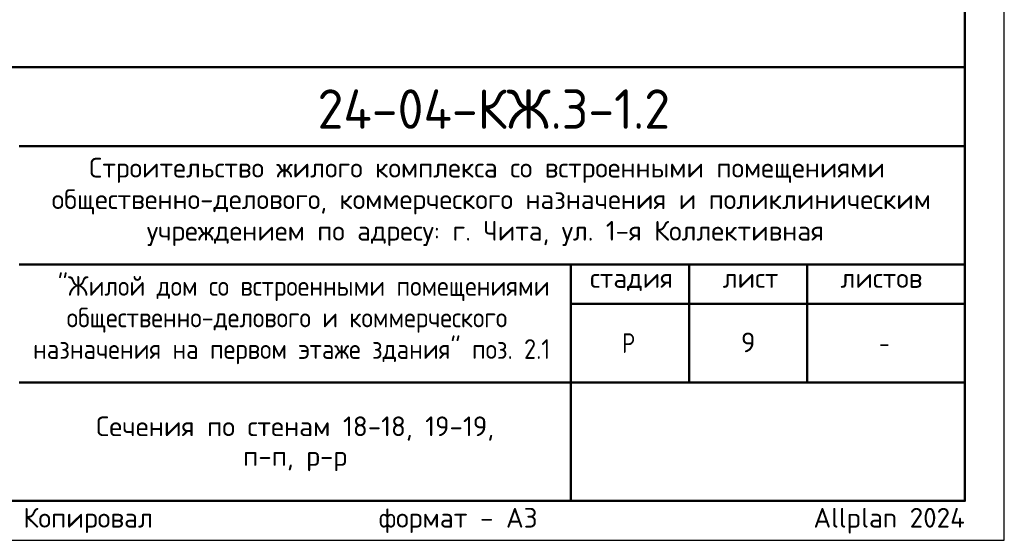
# Model space of a CAD drawing. Header units: millimetres. Extents: x 0 to 42000, y 0 to 29700.
# Tile 13 of 20: x 29506 to 42000, y 0 to 6603. Entities that reach past the tile are written whole.
import ezdxf

# ---------------------------------------------------------------- set-up
doc = ezdxf.new("R2010")
doc.units = ezdxf.units.MM
doc.layers.add('Standard', color=7, linetype='Continuous', lineweight=25)
doc.layers.add('Надписи', color=7, linetype='Continuous', lineweight=25)
doc.styles.add('ISOCPEUR', font='txt')

msp = doc.modelspace()

# ---------------------------------------------------------------- linework, layer by layer
at = {"layer": 'Standard', "color": 7, "linetype": 'Continuous', "lineweight": 50, "transparency": 33554687}
for p, q in [((23000, 6000), (41500, 6000)), ((29500, 5000), (41500, 5000)), ((29500, 3500), (41500, 3500)), ((36500, 2000), (36500, 3500)), ((38000, 2000), (38000, 3500)), ((39500, 2000), (39500, 3500)), ((36500, 3000), (41500, 3000)), ((29500, 2000), (41500, 2000)), ((36500, 500), (36500, 2000)), ((36500, 500), (36500, 2000))]:
    msp.add_line(p, q, dxfattribs=at)
at = {"layer": 'Standard', "color": 7, "linetype": 'Continuous', "lineweight": 25, "transparency": 33554687}
for p, q in [((41500, 500), (41500, 6000)), ((23000, 500), (41500, 500)), ((23000, 500), (41500, 500)), ((23000, 500), (41500, 500))]:
    msp.add_line(p, q, dxfattribs=at)
msp.add_lwpolyline([(0, 0), (42000, 0), (42000, 29700), (0, 29700), (0, 0)], close=True, dxfattribs=at)
at = {"layer": 'Standard', "color": 7, "linetype": 'Continuous', "lineweight": 50, "transparency": 33554687}
msp.add_lwpolyline([(2000, 29200), (41500, 29200), (41500, 500), (2000, 500), (2000, 29200)], close=True, dxfattribs=at)
at = {"layer": 'Standard', "color": 7, "linetype": 'Continuous', "lineweight": 13, "transparency": 33554687}
msp.add_lwpolyline([(23000, 29200), (23000, 6000), (41500, 6000), (41500, 29200), (23000, 29200)], dxfattribs=at)
at = {"layer": 'Standard', "color": 7, "linetype": 'Continuous', "lineweight": 25, "transparency": 33554687}
msp.add_lwpolyline([(41500, 6000), (23000, 6000), (23000, 500), (41500, 500), (41500, 6000)], dxfattribs=at)

# ---------------------------------------------------------------- texts
at = {"layer": 'Standard', "color": 7, "linetype": 'Continuous', "lineweight": 50, "transparency": 33554687, "insert": (33285, 5218), "char_height": 500, "width": 4936.77, "attachment_point": 7, "style": 'ISOCPEUR'}
msp.add_mtext('\\W0.96;24-04-КЖ.3-1.2', dxfattribs=at)
at = {"layer": 'Standard', "color": 7, "linetype": 'Continuous', "lineweight": 25, "transparency": 33554687, "char_height": 250, "attachment_point": 7, "style": 'ISOCPEUR'}
for s, insert, width in [('\\W0.99;Строительство жилого комплекса со встроенными помещениями', (30388, 4533), 10343.94), ('\\W0.99;общественно-делового, коммерческого назначения и поликлиническим', (29912, 4133), 11292.27), ('\\W0.99;учреждением по адресу: г. Чита, ул. 1-я Коллективная', (31119, 3733), 8881.18), ('\\W0.90;"Жилой дом со встроенными помещениями', (29989, 3033), 6132.5), ('\\W0.90;общественно-делового и коммерческого', (30102, 2633), 5904.56), ('\\W0.99;стадия    лист     листов', (36743, 3162), 4372.59), ('\\W0.90;назначения на первом этаже здания" поз. 2.1', (29676, 2233), 6756.08), ('\\W0.80;Р', (37150, 2375), 299.85), ('\\W0.78;-', (40412, 2375), 271.99)]:
    msp.add_mtext(s, dxfattribs=dict(at, insert=insert, width=width))
at = {"layer": 'Standard', "color": 7, "linetype": 'Continuous', "lineweight": 25, "transparency": 33554687, "insert": (33000, 1571), "char_height": 250, "width": 5116.88, "attachment_point": 2, "line_spacing_factor": 0.903614}
msp.add_mtext('\\A1;{\\fISOCPEUR|i0|b0;\\H250.000000;\\W1.000000;\\C7;Сечения по стенам 18-18, 19-19,}\\P{\\fISOCPEUR|i0|b0;\\H250.000000;\\W1.000000;\\C7;п-п, р-р}\\P', dxfattribs=at)
at = {"layer": 'Standard', "color": 8, "linetype": 'Continuous', "lineweight": 13, "transparency": 33554687, "insert": (41500, 248), "char_height": 250, "width": 11749.46, "attachment_point": 6, "style": 'ISOCPEUR'}
msp.add_mtext('\\A1;{\\fISOCPEUR|i0|b0;\\H250.000000;\\W1.000000;\\C8;Копировал                  формат - А3                      Allplan 2024}\\P', dxfattribs=at)
at = {"layer": 'Надписи', "color": 7, "linetype": 'Continuous', "lineweight": 13, "transparency": 33554687, "insert": (38750, 2510), "char_height": 250, "width": 272.22, "attachment_point": 5, "style": 'ISOCPEUR'}
msp.add_mtext('\\A1;{\\fISOCPEUR|i0|b0;\\H250.000000;\\W1.000000;\\C7;9}\\P', dxfattribs=at)

doc.saveas('drawing.dxf')
